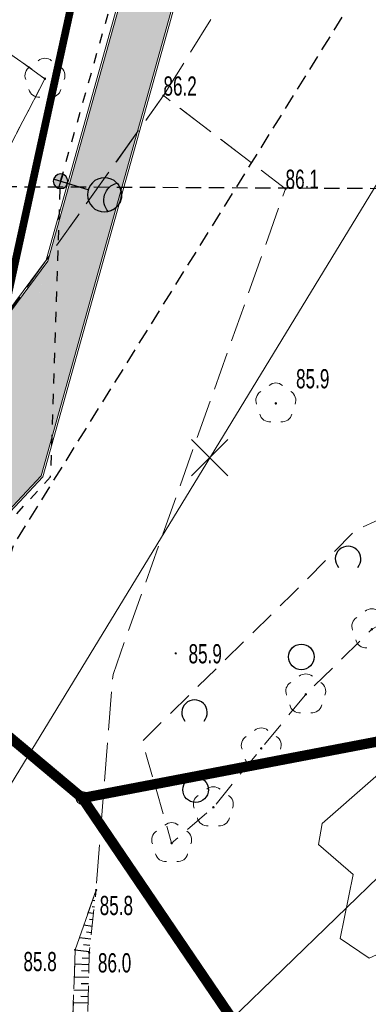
# Model space of a CAD drawing. Header units: metres. Extents: x 6539540 to 6543249, y 5894370 to 5895874.
# Tile 9 of 91: x 6541843 to 6541857, y 5894996 to 5895034. Entities that reach past the tile are written whole.
import ezdxf

# ---------------------------------------------------------------- set-up
doc = ezdxf.new("R2010")
doc.units = ezdxf.units.M
for name, pattern in [('0.4_0.4', [0.8, 0.4, -0.4]), ('0.5_0.5', [1, 0.5, -0.5]), ('1.0_0.5', [1.5, 1, -0.5]), ('1.5_0.5', [2, 1.5, -0.5]), ('2', [0.9, 0.6, -0.3]), ('egkk-500', [2, 1.5, -0.5]), ('egug-500', [1, 0.5, -0.5])]:
    doc.linetypes.add(name, pattern=pattern)
for name, color, linetype in [('000 Inne (niezydentyfikowane)', 7, 'Continuous'), ('202-punkt graniczny', 7, 'Continuous'), ('217-kontur klasyfikacyjny', 7, 'Continuous'), ('218-kontur użytku gruntowego', 7, 'Continuous'), ('219-działka ewidencyjna', 7, 'Continuous'), ('_rozbiórki', 1, 'Continuous'), ('drzewo liściaste', 7, 'Continuous'), ('jezdnia', 7, 'Continuous'), ('ogrodzenie trwałe', 7, 'Continuous'), ('pikieta naturalna', 7, 'Continuous'), ('pikieta naturalna-Atr2', 7, 'Continuous'), ('przewód elektroenergetyczny podziemny', 7, 'Continuous'), ('przewód kanalizacyjny', 7, 'Continuous'), ('skarpa nieumocniona', 7, 'Continuous'), ('zadrzewienie  zakrzewienie', 7, 'Continuous'), ('Zakres', 7, 'Continuous')]:
    doc.layers.add(name, color=color, linetype=linetype)
for name, color, linetype, lineweight in [('_dr_kreskowanie chodnik', 40, 'Continuous', 5), ('_dr_obrzeże 8x30', 210, 'Continuous', 30), ('_dr_ścieki kd', 36, 'Continuous', 30), ('IE - SŁUP', 1, 'Continuous', 30), ('IE - SŁUP 150W', 1, 'Continuous', 30)]:
    doc.layers.add(name, color=color, linetype=linetype, lineweight=lineweight)
doc.linetypes.add('902-500', pattern='A,3.75,0,[1,ksztalty.shx,S=0.5,R=0,X=0,Y=0],3.75', length=7.5)

# ---------------------------------------------------------------- blocks, each defined once
blk = doc.blocks.new('PW01')
at = {"linetype": 'Continuous', "lineweight": 13}
h = blk.add_hatch(color=0, dxfattribs=at)
edge = h.paths.add_edge_path()
edge.add_arc((0, 0), 0.045, 0, 360)
blk = doc.blocks.new('OP021')
at = {"linetype": 'Continuous', "lineweight": 13}
h = blk.add_hatch(color=0, dxfattribs=at)
edge = h.paths.add_edge_path()
edge.add_arc((0, 0), 0.05, 0, 360)
at = {"color": 0, "linetype": 'Continuous', "lineweight": 13}
for centre, start, end in [((0, 0.4), 49.272, 130.728), ((-0.38, 0.124), 121.308, 202.548), ((0.38, 0.124), 337.452, 58.692), ((-0.235, -0.324), 193.221, 274.871), ((0.235, -0.324), 265.129, 346.779)]:
    blk.add_arc(centre, 0.4, start, end, dxfattribs=at)
blk = doc.blocks.new('202')
at = {"color": 0, "linetype": 'Continuous', "lineweight": 0}
blk.add_circle((0, 0), 0.25, dxfattribs=at)
blk = doc.blocks.new('OTZK1')
at = {"color": 0, "linetype": 'Continuous'}
blk.add_circle((0, 0), 0.5, dxfattribs=at)
blk = doc.blocks.new('OTZK2')
at = {"color": 0, "linetype": 'Continuous'}
blk.add_arc((0, 0), 0.5, 318.85, 221.162, dxfattribs=at)
blk = doc.blocks.new('slup pojedynczy')
at = {"layer": 'IE - SŁUP 150W', "ltscale": 0.75}
h = blk.add_hatch(color=256, dxfattribs=at)
edge = h.paths.add_edge_path()
edge.add_arc((4596208.008, 5925834.047), 0.338, 0, 360)
h = blk.add_hatch(color=256, dxfattribs=at)
edge = h.paths.add_edge_path()
edge.add_arc((4596208.008, 5925831.126), 0.792, 30, 150)
edge.add_arc((4596208.008, 5925831.918), 0.792, 210, 330)
for p, q in [((4596208.008, 5925833.71), (4596208.008, 5925834.385)), ((4596207.671, 5925834.047), (4596208.346, 5925834.047)), ((4596208.008, 5925832.71), (4596208.008, 5925833.71))]:
    blk.add_line(p, q, dxfattribs=at)
for centre, radius in [((4596208.008, 5925834.047), 0.338), ((4596208.008, 5925831.918), 0.792)]:
    blk.add_circle(centre, radius, dxfattribs=at)
for centre, start, end in [((4596208.008, 5925831.126), 30, 150), ((4596208.008, 5925831.918), 210, 330)]:
    blk.add_arc(centre, 0.792, start, end, dxfattribs=at)

msp = doc.modelspace()

# ---------------------------------------------------------------- hatches: boundary and pattern name
at = {"layer": '_dr_kreskowanie chodnik'}
h = msp.add_hatch(color=256, dxfattribs=at)
h.dxf.hatch_style = 1
h.paths.add_polyline_path([(6541832.04, 5895006.25), (6541833.5, 5895004.884), (6541844.097, 5895016.209), (6541861.974, 5895080.084), (6541857.824, 5895082.874), (6541856.708, 5895081.214), (6541859.658, 5895079.231), (6541842.303, 5895017.219)])
h = msp.add_hatch(color=256, dxfattribs=at)
h.dxf.hatch_style = 1
h.paths.add_polyline_path([(6541832.04, 5895006.25), (6541830.612, 5895007.52), (6541840.453, 5895019.34), (6541844.367, 5895024.595), (6541842.299, 5895017.203)])

# ---------------------------------------------------------------- linework, layer by layer
at = {"layer": '000 Inne (niezydentyfikowane)', "color": 7, "linetype": 'Continuous', "lineweight": 25, "flags": 128}
for points in [[(6541846.23, 5894999.87), (6541846.21, 5894999.87)], [(6541846.2, 5894999.62), (6541846.11, 5894999.63)], [(6541846.15, 5894999.12), (6541845.94, 5894999.15)], [(6541846.18, 5894999.37), (6541846.1, 5894999.38)], [(6541846.12, 5894998.87), (6541845.99, 5894998.89)], [(6541846.09, 5894998.62), (6541845.77, 5894998.66)], [(6541846.07, 5894998.37), (6541845.87, 5894998.39)], [(6541846.04, 5894998.12), (6541845.6, 5894998.17)], [(6541845.98, 5894997.63), (6541845.43, 5894997.69)], [(6541846.01, 5894997.87), (6541845.76, 5894997.9)], [(6541845.97, 5894997.37), (6541845.7, 5894997.38)], [(6541845.97, 5894997.12), (6541845.41, 5894997.14)], [(6541845.96, 5894996.87), (6541845.68, 5894996.88)], [(6541845.96, 5894996.62), (6541845.39, 5894996.64)], [(6541845.95, 5894996.37), (6541845.67, 5894996.38)], [(6541845.95, 5894996.12), (6541845.38, 5894996.13)], [(6541845.93, 5894995.62), (6541845.36, 5894995.63)], [(6541845.94, 5894995.87), (6541845.65, 5894995.88)]]:
    msp.add_lwpolyline(points, dxfattribs=at)
at = {"layer": '217-kontur klasyfikacyjny', "color": 92, "linetype": 'egkk-500', "lineweight": 18, "flags": 128}
for points in [[(6541845.71, 5895003.63), (6541885.98, 5895011.33)], [(6541838.81, 5895009.41), (6541845.71, 5895003.63)]]:
    msp.add_lwpolyline(points, dxfattribs=at)
at = {"layer": '218-kontur użytku gruntowego', "color": 3, "linetype": 'egug-500', "lineweight": 18, "flags": 128}
for points in [[(6541885.98, 5895011.33), (6541845.71, 5895003.63)], [(6541845.71, 5895003.63), (6541885.98, 5895011.33)], [(6541838.81, 5895009.41), (6541845.71, 5895003.63)], [(6541845.71, 5895003.63), (6541838.81, 5895009.41)], [(6541845.71, 5895003.63), (6541857.4, 5894986.41)], [(6541857.4, 5894986.41), (6541845.71, 5895003.63)]]:
    msp.add_lwpolyline(points, dxfattribs=at)
at = {"layer": '219-działka ewidencyjna', "color": 84, "linetype": '0.5_0.5', "lineweight": 18, "const_width": 0.4, "flags": 128}
for points in [[(6541885.98, 5895011.33), (6541845.71, 5895003.63)], [(6541845.71, 5895003.63), (6541838.81, 5895009.41)], [(6541857.4, 5894986.41), (6541845.71, 5895003.63)]]:
    msp.add_lwpolyline(points, dxfattribs=at)
at = {"layer": '_dr_obrzeże 8x30', "lineweight": 5, "flags": 128}
for points in [[(6541857.869, 5895082.94), (6541862.066, 5895080.118), (6541844.169, 5895016.169), (6541833.559, 5895004.829)], [(6541857.824, 5895082.874), (6541861.974, 5895080.084), (6541844.097, 5895016.209), (6541833.5, 5895004.884)], [(6541855.463, 5895082.051), (6541855.419, 5895081.984), (6541859.565, 5895079.197), (6541844.294, 5895024.631)], [(6541855.463, 5895082.051), (6541859.658, 5895079.231), (6541844.367, 5895024.595)], [(6541844.294, 5895024.631), (6541840.39, 5895019.39), (6541830.55, 5895007.57)], [(6541844.367, 5895024.595), (6541840.453, 5895019.34), (6541830.611, 5895007.519)]]:
    msp.add_lwpolyline(points, dxfattribs=at)
at = {"layer": '_dr_ścieki kd', "linetype": '0.5_0.5', "const_width": 0.3, "flags": 128}
msp.add_lwpolyline([(6541841.554, 5895017.543), (6541847.21, 5895043.405)], dxfattribs=at)
at = {"layer": '_rozbiórki', "lineweight": 30, "flags": 128}
for points in [[(6541849.982, 5895017.632), (6541851.396, 5895016.218)], [(6541851.396, 5895017.632), (6541849.982, 5895016.218)]]:
    msp.add_lwpolyline(points, dxfattribs=at)
at = {"layer": 'IE - SŁUP', "linetype": '0.4_0.4', "elevation": 86.721, "flags": 128}
msp.add_lwpolyline([(6541844.862, 5895027.715), (6541850.479, 5895047.499), (6541855.716, 5895066.345), (6541860.078, 5895081.68), (6541851.522, 5895089.058), (6541866.219, 5895115.237), (6541880.635, 5895141.622), (6541891.902, 5895161.39), (6541896.419, 5895167.365), (6541916.238, 5895189.875), (6541933.994, 5895214.022), (6541940.817, 5895223.302), (6541948.68, 5895240.126), (6541958.325, 5895268.551)], dxfattribs=at)
at = {"layer": 'IE - SŁUP', "linetype": '0.4_0.4', "flags": 128}
msp.add_lwpolyline([(6541833.93, 5895004.733), (6541844.472, 5895016.169), (6541844.862, 5895027.715)], dxfattribs=at)
at = {"layer": 'jezdnia', "color": 7, "linetype": '1.5_0.5', "lineweight": 18, "flags": 128}
for points in [[(6541848.88, 5895031.06), (6541859.77, 5895048.52), (6541870.9, 5895069.8), (6541876.17, 5895082.76), (6541879.54, 5895081.64), (6541873.99, 5895067.03), (6541866.062, 5895050.484)], [(6541852.323, 5895028.432), (6541848.88, 5895031.06), (6541841.12, 5895020.18), (6541840.39, 5895019.39), (6541836.56, 5895014.83), (6541835, 5895013.05), (6541831.01, 5895008.17), (6541838.68, 5894999.14), (6541838.703, 5894999.071)], [(6541852.323, 5895028.432), (6541848.88, 5895031.06)]]:
    msp.add_lwpolyline(points, dxfattribs=at)
msp.add_lwpolyline([(6541841.12, 5895020.18), (6541840.39, 5895019.39), (6541836.56, 5895014.83), (6541835, 5895013.05), (6541830.55, 5895007.57), (6541840.72, 5894999.39), (6541844.77, 5894991.38), (6541845.21, 5894991.37), (6541845.43, 5894997.7), (6541846.25, 5895000.04), (6541846.91, 5895008.46), (6541853.65, 5895027.42), (6541848.88, 5895031.06)], close=True, dxfattribs=at)
at = {"layer": 'ogrodzenie trwałe', "color": 7, "linetype": '902-500', "lineweight": 35, "flags": 128}
msp.add_lwpolyline([(6541857.7, 5895000.96), (6541847.34, 5894990.94), (6541849.11, 5894988.73)], dxfattribs=at)
at = {"layer": 'przewód elektroenergetyczny podziemny', "color": 1, "linetype": 'Continuous', "lineweight": 18, "flags": 128}
msp.add_lwpolyline([(6541859.93, 5894998.75), (6541856.91, 5894997.38), (6541855.78, 5894998.15), (6541856.29, 5895000.65), (6541854.94, 5895001.81), (6541855.08, 5895002.64), (6541860.54, 5895007.41), (6541865.43, 5895007.98), (6541875.4, 5895000.52)], dxfattribs=at)
at = {"layer": 'przewód kanalizacyjny', "color": 34, "linetype": 'Continuous', "lineweight": 18, "flags": 128}
msp.add_lwpolyline([(6541818.11, 5894980.6), (6541833.21, 5894991.33), (6541836.24, 5894993.24), (6541888.99, 5895079.71), (6541889.22, 5895080.09), (6541889.44, 5895080.47), (6541919.15, 5895131.69), (6541919.37, 5895132.07), (6541919.51, 5895132.49), (6541954.28, 5895235.9), (6541954.43, 5895236.32), (6541954.82, 5895236.55), (6542023.08, 5895278.6), (6542023.47, 5895278.83), (6542023.71, 5895279.95), (6542026.8, 5895293.99), (6542026.88, 5895294.38)], dxfattribs=at)
at = {"layer": 'skarpa nieumocniona', "color": 7, "linetype": '1.0_0.5', "lineweight": 18, "flags": 128}
msp.add_lwpolyline([(6541846.25, 5895000.04), (6541845.43, 5894997.7), (6541845.21, 5894991.37), (6541845.07, 5894981.75), (6541845.93, 5894981.6), (6541845.83, 5894991.28), (6541845.98, 5894997.59)], close=True, dxfattribs=at)
msp.add_lwpolyline([(6541846.25, 5895000.04), (6541845.43, 5894997.7), (6541845.21, 5894991.37), (6541845.07, 5894981.75), (6541845.93, 5894981.6), (6541845.83, 5894991.28), (6541845.98, 5894997.59)], close=True, dxfattribs=at)
at = {"layer": 'zadrzewienie  zakrzewienie', "color": 7, "linetype": '1.0_0.5', "lineweight": 18, "flags": 128}
for points in [[(6541826.54, 5895036.04), (6541830.09, 5895041.79), (6541844.25, 5895031.72), (6541840.8, 5895025.09)], [(6541826.54, 5895036.04), (6541840.8, 5895025.09), (6541844.25, 5895031.72), (6541830.09, 5895041.79)], [(6541860.32, 5895015.88), (6541856.38, 5895014.09), (6541853.92, 5895011.6), (6541848.05, 5895005.85), (6541849.2, 5895001.87), (6541850.83, 5895003.27), (6541852.7, 5895005.57), (6541854.44, 5895007.68), (6541857.02, 5895010.22), (6541859.23, 5895011.4)]]:
    msp.add_lwpolyline(points, close=True, dxfattribs=at)
at = {"layer": 'Zakres', "color": 5, "linetype": '2', "lineweight": 25, "flags": 128}
for points in [[(6541938.62, 5895313.18), (6541912.96, 5895235.17), (6541870.71, 5895162.99), (6541810.21, 5895062.53), (6541777.05, 5895047.89), (6541830.67, 5894972.22), (6541843.02, 5895013.5), (6541885, 5895080.88), (6541918.51, 5895144.38), (6541965.96, 5895211.67), (6541999.83, 5895303.74)], [(6541938.62, 5895313.18), (6541912.96, 5895235.17), (6541870.71, 5895162.99), (6541810.21, 5895062.53), (6541777.05, 5895047.89), (6541830.67, 5894972.22), (6541843.02, 5895013.5), (6541885, 5895080.88), (6541918.51, 5895144.38), (6541965.96, 5895211.67), (6541999.83, 5895303.74)], [(6541938.62, 5895313.18), (6541912.96, 5895235.17), (6541870.71, 5895162.99), (6541810.21, 5895062.53), (6541777.05, 5895047.89), (6541830.67, 5894972.22), (6541843.02, 5895013.5), (6541885, 5895080.88), (6541918.51, 5895144.38), (6541965.96, 5895211.67), (6541999.83, 5895303.74)], [(6541938.62, 5895313.18), (6541912.96, 5895235.17), (6541870.71, 5895162.99), (6541810.21, 5895062.53), (6541777.05, 5895047.89), (6541830.67, 5894972.22), (6541843.02, 5895013.5), (6541885, 5895080.88), (6541918.51, 5895144.38), (6541965.96, 5895211.67), (6541999.83, 5895303.74)], [(6541799.19, 5895027.7), (6541799.01, 5894945.85), (6541874.51, 5894946.2), (6541875.56, 5895027.34)]]:
    msp.add_lwpolyline(points, close=True, dxfattribs=at)

# ---------------------------------------------------------------- block references
at = {"layer": '202-punkt graniczny', "color": 7, "linetype": 'Continuous', "lineweight": 18}
msp.add_blockref('202', (6541845.71, 5895003.63), dxfattribs=at)
at = {"layer": 'drzewo liściaste', "color": 94, "linetype": 'Continuous', "lineweight": 18}
for p in [(6541844.25, 5895031.72), (6541853.27, 5895019.04), (6541857.02, 5895010.22), (6541854.44, 5895007.68), (6541852.7, 5895005.57), (6541850.83, 5895003.27), (6541849.2, 5895001.87)]:
    msp.add_blockref('OP021', p, dxfattribs=at)
at = {"layer": 'IE - SŁUP', "xscale": -0.84375, "yscale": 0.8437500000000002, "zscale": 0.84375, "rotation": 72.854474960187}
msp.add_blockref('slup pojedynczy', (12462814.189, 8126758.598, 86.721), dxfattribs=at)
at = {"layer": 'pikieta naturalna', "color": 7, "linetype": 'Continuous', "lineweight": 13}
for p in [(6541848.88, 5895031.06), (6541848.88, 5895031.06), (6541853.65, 5895027.42), (6541853.27, 5895019.04), (6541849.36, 5895009.28), (6541846.25, 5895000.04), (6541845.43, 5894997.7), (6541845.98, 5894997.59)]:
    msp.add_blockref('PW01', p, dxfattribs=at)
at = {"layer": 'zadrzewienie  zakrzewienie', "color": 7, "linetype": 'Continuous', "lineweight": 18}
for name, p in [('OTZK2', (6541856.094, 5895012.967)), ('OTZK1', (6541854.265, 5895009.142)), ('OTZK2', (6541850.094, 5895006.967)), ('OTZK1', (6541850.136, 5895003.956))]:
    msp.add_blockref(name, p, dxfattribs=at)

# ---------------------------------------------------------------- texts
at = {"layer": 'pikieta naturalna-Atr2', "color": 7, "width": 0.667}
for s, p in [('86.2', (6541848.88, 5895031.06, 86.2)), ('86.2', (6541848.88, 5895031.06)), ('86.1', (6541853.65, 5895027.42)), ('85.9', (6541854.06, 5895019.63)), ('85.9', (6541849.86, 5895008.89)), ('85.8', (6541846.39, 5894999.06)), ('85.8', (6541843.41, 5894996.87)), ('86.0', (6541846.32, 5894996.82))]:
    msp.add_text(s, height=0.75, dxfattribs=at).set_placement(p)

doc.saveas('drawing.dxf')
